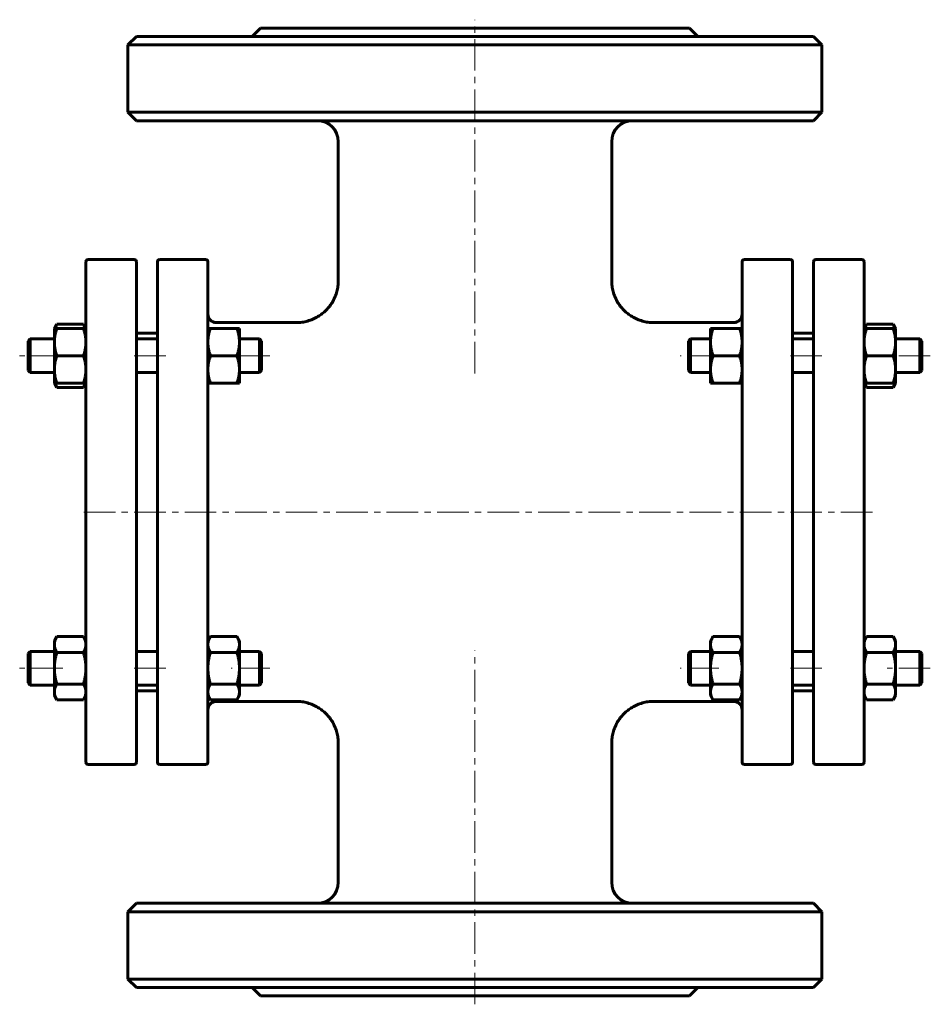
# Model space of a CAD drawing. Header units: millimetres. Extents: x 247 to 464, y 113 to 347.
import ezdxf

# ---------------------------------------------------------------- set-up
doc = ezdxf.new("R2010")
doc.units = ezdxf.units.MM
doc.linetypes.add('K5LT_AXLED', pattern=[12, 7.5, -1.5, 1.5, -1.5])
doc.linetypes.add('K5LT_BASIC', pattern=[0])
doc.layers.add('Системный слой (1)', color=7, linetype='Continuous', true_color=0x6c6c6c)

# ---------------------------------------------------------------- blocks, each defined once
blk = doc.blocks.new('U0')
at = {"layer": 'Системный слой (1)', "linetype": 'K5LT_BASIC', "lineweight": 60}
for p, q in [((255.65, 260.66), (255.76, 260.34)), ((255.76, 260.34), (255.91, 260.01)), ((255.91, 260.01), (256.1, 259.66))]:
    blk.add_line(p, q, dxfattribs=at)
blk = doc.blocks.new('U1')
at = {"layer": 'Системный слой (1)', "linetype": 'K5LT_BASIC', "lineweight": 60}
for p, q in [((255.76, 273.98), (255.65, 273.66)), ((255.91, 274.32), (255.76, 273.98)), ((256.1, 274.67), (255.91, 274.32))]:
    blk.add_line(p, q, dxfattribs=at)
blk = doc.blocks.new('U2')
at = {"layer": 'Системный слой (1)', "linetype": 'K5LT_BASIC', "lineweight": 60}
for p, q in [((262.43, 259.66), (262.62, 260.01)), ((262.62, 260.01), (262.77, 260.34)), ((262.77, 260.34), (262.88, 260.66))]:
    blk.add_line(p, q, dxfattribs=at)
blk = doc.blocks.new('U3')
at = {"layer": 'Системный слой (1)', "linetype": 'K5LT_BASIC', "lineweight": 60}
for p, q in [((262.62, 274.32), (262.43, 274.67)), ((262.77, 273.98), (262.62, 274.32)), ((262.88, 273.66), (262.77, 273.98))]:
    blk.add_line(p, q, dxfattribs=at)
blk = doc.blocks.new('U4')
at = {"layer": 'Системный слой (1)', "linetype": 'K5LT_BASIC', "lineweight": 60}
for p, q in [((294.01, 185.04), (313.01, 185.04)), ((398.02, 185.04), (417.01, 185.04))]:
    blk.add_line(p, q, dxfattribs=at)
blk = doc.blocks.new('U5')
at = {"layer": 'Системный слой (1)', "linetype": 'K5LT_BASIC', "lineweight": 60}
for p, q in [((294.01, 275.04), (313.02, 275.04)), ((398.01, 275.04), (417.01, 275.04))]:
    blk.add_line(p, q, dxfattribs=at)
blk = doc.blocks.new('U6')
at = {"layer": 'Системный слой (1)', "linetype": 'K5LT_BASIC', "lineweight": 60}
for p, q in [((454.93, 259.66), (455.12, 260.01)), ((455.12, 260.01), (455.27, 260.34)), ((455.27, 260.34), (455.38, 260.66))]:
    blk.add_line(p, q, dxfattribs=at)
blk = doc.blocks.new('U7')
at = {"layer": 'Системный слой (1)', "linetype": 'K5LT_BASIC', "lineweight": 60}
for p, q in [((448.26, 273.98), (448.15, 273.66)), ((448.41, 274.32), (448.26, 273.98)), ((448.6, 274.67), (448.41, 274.32))]:
    blk.add_line(p, q, dxfattribs=at)
blk = doc.blocks.new('U8')
at = {"layer": 'Системный слой (1)', "linetype": 'K5LT_BASIC', "lineweight": 60}
for p, q in [((455.12, 274.32), (454.93, 274.67)), ((455.27, 273.98), (455.12, 274.32)), ((455.38, 273.66), (455.27, 273.98))]:
    blk.add_line(p, q, dxfattribs=at)
blk = doc.blocks.new('U9')
at = {"layer": 'Системный слой (1)', "linetype": 'K5LT_BASIC', "lineweight": 60}
for p, q in [((448.15, 260.66), (448.26, 260.34)), ((448.26, 260.34), (448.41, 260.01)), ((448.41, 260.01), (448.6, 259.66))]:
    blk.add_line(p, q, dxfattribs=at)

msp = doc.modelspace()

# ---------------------------------------------------------------- linework, layer by layer
at = {"layer": 'Системный слой (1)', "linetype": 'K5LT_AXLED', "lineweight": 18}
for p, q in [((355.51, 262.95), (355.51, 347.04)), ((257.51, 267.16), (247.26, 267.16)), ((282.01, 267.16), (273.01, 267.16)), ((306.76, 267.16), (297.51, 267.16)), ((413.51, 267.16), (404.26, 267.16)), ((438.01, 267.16), (429.01, 267.16)), ((463.76, 267.16), (453.51, 267.16)), ((450.01, 230.04), (261.01, 230.04)), ((355.51, 113.04), (355.51, 197.13)), ((257.51, 192.92), (247.26, 192.92)), ((282.01, 192.92), (273.01, 192.92)), ((306.76, 192.92), (297.51, 192.92)), ((413.51, 192.92), (404.26, 192.92)), ((438.01, 192.92), (429.01, 192.92)), ((463.76, 192.92), (453.51, 192.92))]:
    msp.add_line(p, q, dxfattribs=at)
at = {"layer": 'Системный слой (1)', "linetype": 'K5LT_BASIC', "lineweight": 60}
for p, q in [((304.51, 345.04), (302.51, 343.04)), ((304.51, 345.04), (406.51, 345.04)), ((406.51, 345.04), (408.51, 343.04)), ((275.01, 343.04), (273.01, 341.04)), ((436.01, 343.04), (275.01, 343.04)), ((436.01, 343.04), (438.01, 341.04)), ((273.01, 341.04), (438.01, 341.04)), ((273.01, 325.04), (273.01, 341.04)), ((438.01, 325.04), (438.01, 341.04)), ((275.01, 323.04), (273.01, 325.04)), ((438.01, 325.04), (273.01, 325.04)), ((275.01, 323.04), (436.01, 323.04)), ((436.01, 323.04), (438.01, 325.04)), ((323.01, 285.04), (323.01, 318.04)), ((388.01, 285.04), (388.01, 318.04)), ((263.01, 170.54), (263.01, 289.54)), ((263.51, 290.04), (274.51, 290.04)), ((275.01, 289.54), (275.01, 170.54)), ((280.01, 170.54), (280.01, 289.54)), ((291.51, 290.04), (280.51, 290.04)), ((292.01, 289.54), (292.01, 170.54)), ((419.01, 289.54), (419.01, 170.54)), ((430.51, 290.04), (419.51, 290.04)), ((431.01, 170.54), (431.01, 289.54)), ((436.01, 289.54), (436.01, 170.54)), ((436.51, 290.04), (447.51, 290.04)), ((448.01, 170.54), (448.01, 289.54)), ((255.51, 273.66), (256.1, 274.67)), ((256.1, 274.67), (262.43, 274.67)), ((263.01, 273.66), (262.43, 274.67)), ((313.02, 275.04), (313.02, 275.04)), ((398.01, 275.04), (398.01, 275.04)), ((448.01, 273.66), (448.6, 274.67)), ((448.6, 274.67), (454.93, 274.67)), ((455.51, 273.66), (454.93, 274.67)), ((255.51, 273.66), (256.1, 273.66)), ((255.51, 270.41), (255.51, 273.66)), ((256.1, 273.66), (262.43, 273.66)), ((262.43, 273.66), (263.01, 273.66)), ((275.01, 272.54), (280.01, 272.54)), ((292.01, 273.66), (292.6, 273.66)), ((292.6, 273.66), (298.93, 273.66)), ((298.93, 273.66), (299.51, 273.66)), ((299.51, 273.66), (299.51, 270.41)), ((411.51, 273.66), (412.1, 273.66)), ((411.51, 270.41), (411.51, 273.66)), ((412.1, 273.66), (418.43, 273.66)), ((418.43, 273.66), (419.01, 273.66)), ((431.01, 272.54), (436.01, 272.54)), ((448.01, 273.66), (448.6, 273.66)), ((448.6, 273.66), (454.93, 273.66)), ((454.93, 273.66), (455.51, 273.66)), ((455.51, 273.66), (455.51, 270.41)), ((249.26, 270.66), (249.76, 271.16)), ((249.26, 263.66), (249.26, 270.66)), ((249.76, 271.16), (249.76, 263.16)), ((249.76, 271.16), (255.51, 271.16)), ((255.51, 263.91), (255.51, 270.41)), ((275.01, 271.16), (280.01, 271.16)), ((299.51, 271.16), (304.26, 271.16)), ((299.51, 270.41), (299.51, 263.91)), ((304.76, 270.66), (304.26, 271.16)), ((304.26, 263.16), (304.26, 271.16)), ((304.76, 270.66), (304.76, 263.66)), ((406.26, 270.66), (406.76, 271.16)), ((406.26, 270.66), (406.26, 263.66)), ((406.76, 263.16), (406.76, 271.16)), ((406.76, 271.16), (411.51, 271.16)), ((411.51, 263.91), (411.51, 270.41)), ((431.01, 271.16), (436.01, 271.16)), ((455.51, 271.16), (461.26, 271.16)), ((455.51, 270.41), (455.51, 263.91)), ((461.26, 271.16), (461.26, 263.16)), ((461.76, 270.66), (461.26, 271.16)), ((461.76, 263.66), (461.76, 270.66)), ((256.1, 267.16), (262.43, 267.16)), ((292.6, 267.16), (298.93, 267.16)), ((412.1, 267.16), (418.43, 267.16)), ((448.6, 267.16), (454.93, 267.16)), ((249.26, 263.66), (249.76, 263.16)), ((249.76, 263.16), (255.51, 263.16)), ((255.51, 260.66), (255.51, 263.91)), ((275.01, 263.16), (280.01, 263.16)), ((299.51, 263.91), (299.51, 260.66)), ((299.51, 263.16), (304.26, 263.16)), ((304.76, 263.66), (304.26, 263.16)), ((406.26, 263.66), (406.76, 263.16)), ((406.76, 263.16), (411.51, 263.16)), ((411.51, 260.66), (411.51, 263.91)), ((431.01, 263.16), (436.01, 263.16)), ((455.51, 263.91), (455.51, 260.66)), ((455.51, 263.16), (461.26, 263.16)), ((461.76, 263.66), (461.26, 263.16)), ((256.1, 260.66), (255.51, 260.66)), ((255.51, 260.66), (256.1, 259.66)), ((256.1, 260.66), (262.43, 260.66)), ((263.01, 260.66), (262.43, 260.66)), ((263.01, 260.66), (262.43, 259.66)), ((292.6, 260.66), (292.01, 260.66)), ((292.6, 260.66), (298.93, 260.66)), ((299.51, 260.66), (298.93, 260.66)), ((412.1, 260.66), (411.51, 260.66)), ((412.1, 260.66), (418.43, 260.66)), ((419.01, 260.66), (418.43, 260.66)), ((448.6, 260.66), (448.01, 260.66)), ((448.01, 260.66), (448.6, 259.66)), ((448.6, 260.66), (454.93, 260.66)), ((455.51, 260.66), (454.93, 260.66)), ((455.51, 260.66), (454.93, 259.66)), ((256.1, 259.66), (262.43, 259.66)), ((448.6, 259.66), (454.93, 259.66)), ((255.51, 199.42), (256.1, 200.42)), ((255.51, 198.55), (255.51, 199.42)), ((256.1, 200.42), (262.43, 200.42)), ((263.01, 199.42), (262.43, 200.42)), ((292.01, 199.42), (292.6, 200.42)), ((292.6, 200.42), (298.93, 200.42)), ((299.51, 199.42), (298.93, 200.42)), ((299.51, 199.42), (299.51, 198.55)), ((411.51, 199.42), (412.1, 200.42)), ((411.51, 198.55), (411.51, 199.42)), ((412.1, 200.42), (418.43, 200.42)), ((419.01, 199.42), (418.43, 200.42)), ((448.01, 199.42), (448.6, 200.42)), ((448.6, 200.42), (454.93, 200.42)), ((455.51, 199.42), (454.93, 200.42)), ((455.51, 199.42), (455.51, 198.55)), ((249.26, 196.42), (249.76, 196.92)), ((249.76, 196.92), (249.76, 188.92)), ((249.76, 196.92), (255.51, 196.92)), ((255.51, 192.92), (255.51, 198.55)), ((256.1, 196.67), (262.43, 196.67)), ((275.01, 196.92), (280.01, 196.92)), ((292.6, 196.67), (298.93, 196.67)), ((299.51, 198.55), (299.51, 192.92)), ((299.51, 196.92), (304.26, 196.92)), ((304.26, 188.92), (304.26, 196.92)), ((304.76, 196.42), (304.26, 196.92)), ((406.26, 196.42), (406.76, 196.92)), ((406.76, 196.92), (411.51, 196.92)), ((406.76, 188.92), (406.76, 196.92)), ((411.51, 192.92), (411.51, 198.55)), ((412.1, 196.67), (418.43, 196.67)), ((431.01, 196.92), (436.01, 196.92)), ((448.6, 196.67), (454.93, 196.67)), ((455.51, 198.55), (455.51, 192.92)), ((455.51, 196.92), (461.26, 196.92)), ((461.76, 196.42), (461.26, 196.92)), ((461.26, 196.92), (461.26, 188.92)), ((249.26, 189.42), (249.26, 196.42)), ((304.76, 196.42), (304.76, 189.42)), ((406.26, 196.42), (406.26, 189.42)), ((461.76, 189.42), (461.76, 196.42)), ((255.51, 187.29), (255.51, 192.92)), ((299.51, 192.92), (299.51, 187.29)), ((411.51, 187.29), (411.51, 192.92)), ((455.51, 192.92), (455.51, 187.29)), ((249.26, 189.42), (249.76, 188.92)), ((249.76, 188.92), (255.51, 188.92)), ((255.51, 186.42), (255.51, 187.29)), ((256.1, 189.16), (262.43, 189.16)), ((275.01, 188.92), (280.01, 188.92)), ((275.01, 187.54), (280.01, 187.54)), ((292.6, 189.16), (298.93, 189.16)), ((299.51, 188.92), (304.26, 188.92)), ((299.51, 187.29), (299.51, 186.42)), ((304.76, 189.42), (304.26, 188.92)), ((406.26, 189.42), (406.76, 188.92)), ((406.76, 188.92), (411.51, 188.92)), ((411.51, 186.42), (411.51, 187.29)), ((412.1, 189.16), (418.43, 189.16)), ((431.01, 188.92), (436.01, 188.92)), ((431.01, 187.54), (436.01, 187.54)), ((448.6, 189.16), (454.93, 189.16)), ((455.51, 188.92), (461.26, 188.92)), ((455.51, 187.29), (455.51, 186.42)), ((461.76, 189.42), (461.26, 188.92)), ((255.51, 186.42), (256.1, 185.41)), ((256.1, 185.41), (262.43, 185.41)), ((263.01, 186.42), (262.43, 185.41)), ((292.01, 186.42), (292.6, 185.41)), ((292.6, 185.41), (298.93, 185.41)), ((299.51, 186.42), (298.93, 185.41)), ((411.51, 186.42), (412.1, 185.41)), ((412.1, 185.41), (418.43, 185.41)), ((419.01, 186.42), (418.43, 185.41)), ((448.01, 186.42), (448.6, 185.41)), ((448.6, 185.41), (454.93, 185.41)), ((455.51, 186.42), (454.93, 185.41)), ((323.01, 142.04), (323.01, 175.04)), ((388.01, 142.04), (388.01, 175.04)), ((263.51, 170.04), (274.51, 170.04)), ((291.51, 170.04), (280.51, 170.04)), ((430.51, 170.04), (419.51, 170.04)), ((436.51, 170.04), (447.51, 170.04)), ((275.01, 137.04), (273.01, 135.04)), ((436.01, 137.04), (275.01, 137.04)), ((436.01, 137.04), (438.01, 135.04)), ((273.01, 119.04), (273.01, 135.04)), ((273.01, 135.04), (438.01, 135.04)), ((438.01, 119.04), (438.01, 135.04)), ((438.01, 119.04), (273.01, 119.04)), ((275.01, 117.04), (273.01, 119.04)), ((275.01, 117.04), (436.01, 117.04)), ((304.51, 115.04), (302.51, 117.04)), ((406.51, 115.04), (408.51, 117.04)), ((436.01, 117.04), (438.01, 119.04)), ((304.51, 115.04), (406.51, 115.04))]:
    msp.add_line(p, q, dxfattribs=at)
for centre, radius, start, end in [((318.01, 318.04), 5, 0, 90), ((393.01, 318.04), 5, 90, 180), ((263.51, 289.54), 0.5, 90, 180), ((274.51, 289.54), 0.5, 0, 90), ((280.51, 289.54), 0.5, 90, 180), ((291.51, 289.54), 0.5, 0, 90), ((419.51, 289.54), 0.5, 90, 180), ((430.51, 289.54), 0.5, 0, 90), ((436.51, 289.54), 0.5, 90, 180), ((447.51, 289.54), 0.5, 0, 90), ((294.01, 277.04), 2, 180, 270), ((417.01, 277.04), 2, 270, 0), ((294.01, 183.04), 2, 90, 180), ((417.01, 183.04), 2, 0, 90), ((263.51, 170.54), 0.5, 180, 270), ((274.51, 170.54), 0.5, 270, 0), ((280.51, 170.54), 0.5, 180, 270), ((291.51, 170.54), 0.5, 270, 0), ((419.51, 170.54), 0.5, 180, 270), ((430.51, 170.54), 0.5, 270, 0), ((436.51, 170.54), 0.5, 180, 270), ((447.51, 170.54), 0.5, 270, 0), ((318.01, 142.04), 5, 270, 0), ((393.01, 142.04), 5, 180, 270)]:
    msp.add_arc(centre, radius, start, end, dxfattribs=at)
for points, knots in [([(323.01, 285.04), (323.01, 285.04), (323.01, 285.03), (323.01, 285.03), (323.01, 285.02), (323.01, 285.01), (323.01, 285.01), (323.01, 284.98), (323.01, 284.97), (323.01, 284.93), (323.01, 284.9), (323.01, 284.82), (323.01, 284.76), (323.01, 284.6), (323, 284.49), (322.98, 284.16), (322.96, 283.95), (322.87, 283.3), (322.79, 282.88), (322.56, 282.04), (322.42, 281.63), (322.09, 280.82), (321.9, 280.44), (321.47, 279.69), (321.23, 279.33), (320.7, 278.63), (320.41, 278.3), (319.82, 277.7), (319.51, 277.43), (318.87, 276.93), (318.53, 276.69), (317.79, 276.25), (317.4, 276.05), (316.58, 275.69), (316.15, 275.54), (315.29, 275.3), (314.85, 275.2), (313.94, 275.07), (313.48, 275.04), (313.02, 275.04)], [0, 0, 0, 0, 0.009815, 0.009815, 0.02552, 0.02552, 0.054967, 0.054967, 0.111896, 0.111896, 0.223793, 0.223793, 0.445622, 0.445622, 0.885356, 0.885356, 1.75697, 1.75697, 3.484493, 3.484493, 5.238181, 5.238181, 6.970192, 6.970192, 8.708392, 8.708392, 10.465388, 10.465388, 12.09159, 12.09159, 13.756842, 13.756842, 15.532665, 15.532665, 17.337419, 17.337419, 19.138398, 19.138398, 20.999509, 20.999509, 20.999509, 20.999509]), ([(388.01, 285.04), (388.01, 285.04), (388.01, 285.03), (388.01, 285.03), (388.01, 285.02), (388.01, 285.01), (388.01, 285.01), (388.01, 284.98), (388.01, 284.97), (388.01, 284.93), (388.02, 284.9), (388.02, 284.82), (388.02, 284.76), (388.02, 284.6), (388.03, 284.49), (388.05, 284.16), (388.07, 283.95), (388.16, 283.3), (388.24, 282.88), (388.47, 282.04), (388.61, 281.63), (388.94, 280.82), (389.13, 280.44), (389.56, 279.69), (389.8, 279.33), (390.33, 278.63), (390.62, 278.3), (391.21, 277.7), (391.52, 277.43), (392.16, 276.93), (392.5, 276.69), (393.24, 276.25), (393.63, 276.05), (394.45, 275.69), (394.88, 275.54), (395.74, 275.3), (396.18, 275.2), (397.09, 275.07), (397.55, 275.04), (398.01, 275.04)], [0, 0, 0, 0, 0.009815, 0.009815, 0.02552, 0.02552, 0.054967, 0.054967, 0.111896, 0.111896, 0.223793, 0.223793, 0.445622, 0.445622, 0.885356, 0.885356, 1.75697, 1.75697, 3.484493, 3.484493, 5.238181, 5.238181, 6.970192, 6.970192, 8.708392, 8.708392, 10.465388, 10.465388, 12.09159, 12.09159, 13.756842, 13.756842, 15.532665, 15.532665, 17.337419, 17.337419, 19.138398, 19.138398, 20.999509, 20.999509, 20.999509, 20.999509]), ([(323.01, 175.04), (323.01, 175.04), (323.01, 175.05), (323.01, 175.05), (323.01, 175.06), (323.01, 175.07), (323.01, 175.07), (323.01, 175.1), (323.01, 175.11), (323.01, 175.15), (323.01, 175.18), (323.01, 175.26), (323.01, 175.32), (323, 175.48), (323, 175.59), (322.98, 175.92), (322.96, 176.14), (322.87, 176.78), (322.79, 177.2), (322.56, 178.04), (322.42, 178.46), (322.09, 179.26), (321.9, 179.65), (321.47, 180.4), (321.23, 180.76), (320.7, 181.45), (320.41, 181.78), (319.82, 182.38), (319.51, 182.65), (318.87, 183.16), (318.53, 183.39), (317.79, 183.83), (317.4, 184.03), (316.58, 184.39), (316.16, 184.54), (315.29, 184.78), (314.85, 184.88), (313.95, 185.01), (313.48, 185.04), (313.01, 185.04)], [0, 0, 0, 0, 0.009833, 0.009833, 0.025565, 0.025565, 0.055064, 0.055064, 0.112095, 0.112095, 0.22419, 0.22419, 0.446412, 0.446412, 0.886925, 0.886925, 1.760084, 1.760084, 3.49067, 3.49067, 5.243233, 5.243233, 6.973934, 6.973934, 8.711166, 8.711166, 10.467447, 10.467447, 12.091079, 12.091079, 13.753418, 13.753418, 15.52614, 15.52614, 17.328552, 17.328552, 19.127895, 19.127895, 20.999508, 20.999508, 20.999508, 20.999508]), ([(388.02, 175.04), (388.02, 175.04), (388.02, 175.05), (388.02, 175.05), (388.02, 175.06), (388.02, 175.07), (388.02, 175.07), (388.02, 175.1), (388.02, 175.11), (388.02, 175.15), (388.02, 175.18), (388.02, 175.26), (388.02, 175.32), (388.02, 175.48), (388.03, 175.59), (388.05, 175.92), (388.07, 176.14), (388.16, 176.78), (388.24, 177.2), (388.47, 178.04), (388.61, 178.46), (388.94, 179.26), (389.13, 179.65), (389.56, 180.4), (389.8, 180.76), (390.33, 181.45), (390.62, 181.78), (391.21, 182.38), (391.52, 182.65), (392.16, 183.16), (392.5, 183.39), (393.24, 183.83), (393.63, 184.03), (394.45, 184.39), (394.87, 184.54), (395.74, 184.78), (396.18, 184.88), (397.08, 185.01), (397.55, 185.04), (398.02, 185.04)], [0, 0, 0, 0, 0.009833, 0.009833, 0.025565, 0.025565, 0.055064, 0.055064, 0.112095, 0.112095, 0.22419, 0.22419, 0.446412, 0.446412, 0.886925, 0.886925, 1.760084, 1.760084, 3.49067, 3.49067, 5.243233, 5.243233, 6.973934, 6.973934, 8.711166, 8.711166, 10.467447, 10.467447, 12.091079, 12.091079, 13.753418, 13.753418, 15.52614, 15.52614, 17.328552, 17.328552, 19.127895, 19.127895, 20.999508, 20.999508, 20.999508, 20.999508])]:
    msp.add_open_spline(points, degree=3, knots=knots, dxfattribs=at)
for points in [[(256.1, 273.66), (255.51, 271.92), (255.51, 270.41)], [(263.01, 270.41), (263.01, 271.92), (262.43, 273.66)], [(292.6, 273.66), (292.01, 271.92), (292.01, 270.41)], [(299.51, 270.41), (299.51, 271.92), (298.93, 273.66)], [(412.1, 273.66), (411.51, 271.92), (411.51, 270.41)], [(419.01, 270.41), (419.01, 271.92), (418.43, 273.66)], [(448.6, 273.66), (448.01, 271.92), (448.01, 270.41)], [(455.51, 270.41), (455.51, 271.92), (454.93, 273.66)], [(255.51, 270.41), (255.51, 268.9), (256.1, 267.16)], [(262.43, 267.16), (263.01, 268.9), (263.01, 270.41)], [(292.01, 270.41), (292.01, 268.9), (292.6, 267.16)], [(298.93, 267.16), (299.51, 268.9), (299.51, 270.41)], [(411.51, 270.41), (411.51, 268.9), (412.1, 267.16)], [(418.43, 267.16), (419.01, 268.9), (419.01, 270.41)], [(448.01, 270.41), (448.01, 268.9), (448.6, 267.16)], [(454.93, 267.16), (455.51, 268.9), (455.51, 270.41)], [(256.1, 267.16), (255.51, 265.42), (255.51, 263.91)], [(263.01, 263.91), (263.01, 265.42), (262.43, 267.16)], [(292.6, 267.16), (292.01, 265.42), (292.01, 263.91)], [(299.51, 263.91), (299.51, 265.42), (298.93, 267.16)], [(412.1, 267.16), (411.51, 265.42), (411.51, 263.91)], [(419.01, 263.91), (419.01, 265.42), (418.43, 267.16)], [(448.6, 267.16), (448.01, 265.42), (448.01, 263.91)], [(455.51, 263.91), (455.51, 265.42), (454.93, 267.16)], [(255.51, 263.91), (255.51, 262.4), (256.1, 260.66)], [(262.43, 260.66), (263.01, 262.4), (263.01, 263.91)], [(292.01, 263.91), (292.01, 262.4), (292.6, 260.66)], [(298.93, 260.66), (299.51, 262.4), (299.51, 263.91)], [(411.51, 263.91), (411.51, 262.4), (412.1, 260.66)], [(418.43, 260.66), (419.01, 262.4), (419.01, 263.91)], [(448.01, 263.91), (448.01, 262.4), (448.6, 260.66)], [(454.93, 260.66), (455.51, 262.4), (455.51, 263.91)], [(256.1, 200.42), (255.51, 199.42), (255.51, 198.55)], [(263.01, 198.55), (263.01, 199.42), (262.43, 200.42)], [(292.6, 200.42), (292.01, 199.42), (292.01, 198.55)], [(299.51, 198.55), (299.51, 199.42), (298.93, 200.42)], [(412.1, 200.42), (411.51, 199.42), (411.51, 198.55)], [(419.01, 198.55), (419.01, 199.42), (418.43, 200.42)], [(448.6, 200.42), (448.01, 199.42), (448.01, 198.55)], [(455.51, 198.55), (455.51, 199.42), (454.93, 200.42)], [(255.51, 198.55), (255.51, 197.68), (256.1, 196.67)], [(256.1, 196.67), (255.51, 194.66), (255.51, 192.92)], [(262.43, 196.67), (263.01, 197.68), (263.01, 198.55)], [(263.01, 192.92), (263.01, 194.66), (262.43, 196.67)], [(292.01, 198.55), (292.01, 197.68), (292.6, 196.67)], [(292.6, 196.67), (292.01, 194.66), (292.01, 192.92)], [(298.93, 196.67), (299.51, 197.68), (299.51, 198.55)], [(299.51, 192.92), (299.51, 194.66), (298.93, 196.67)], [(411.51, 198.55), (411.51, 197.68), (412.1, 196.67)], [(412.1, 196.67), (411.51, 194.66), (411.51, 192.92)], [(418.43, 196.67), (419.01, 197.68), (419.01, 198.55)], [(419.01, 192.92), (419.01, 194.66), (418.43, 196.67)], [(448.01, 198.55), (448.01, 197.68), (448.6, 196.67)], [(448.6, 196.67), (448.01, 194.66), (448.01, 192.92)], [(454.93, 196.67), (455.51, 197.68), (455.51, 198.55)], [(455.51, 192.92), (455.51, 194.66), (454.93, 196.67)], [(255.51, 192.92), (255.51, 191.18), (256.1, 189.16)], [(262.43, 189.16), (263.01, 191.18), (263.01, 192.92)], [(292.01, 192.92), (292.01, 191.18), (292.6, 189.16)], [(298.93, 189.16), (299.51, 191.18), (299.51, 192.92)], [(411.51, 192.92), (411.51, 191.18), (412.1, 189.16)], [(418.43, 189.16), (419.01, 191.18), (419.01, 192.92)], [(448.01, 192.92), (448.01, 191.18), (448.6, 189.16)], [(454.93, 189.16), (455.51, 191.18), (455.51, 192.92)], [(256.1, 189.16), (255.51, 188.16), (255.51, 187.29)], [(255.51, 187.29), (255.51, 186.42), (256.1, 185.41)], [(263.01, 187.29), (263.01, 188.16), (262.43, 189.16)], [(262.43, 185.41), (263.01, 186.42), (263.01, 187.29)], [(292.6, 189.16), (292.01, 188.16), (292.01, 187.29)], [(292.01, 187.29), (292.01, 186.42), (292.6, 185.41)], [(299.51, 187.29), (299.51, 188.16), (298.93, 189.16)], [(298.93, 185.41), (299.51, 186.42), (299.51, 187.29)], [(412.1, 189.16), (411.51, 188.16), (411.51, 187.29)], [(411.51, 187.29), (411.51, 186.42), (412.1, 185.41)], [(419.01, 187.29), (419.01, 188.16), (418.43, 189.16)], [(418.43, 185.41), (419.01, 186.42), (419.01, 187.29)], [(448.6, 189.16), (448.01, 188.16), (448.01, 187.29)], [(448.01, 187.29), (448.01, 186.42), (448.6, 185.41)], [(455.51, 187.29), (455.51, 188.16), (454.93, 189.16)], [(454.93, 185.41), (455.51, 186.42), (455.51, 187.29)]]:
    msp.add_rational_spline(points, [1, 1.0379548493, 1], degree=2, dxfattribs=at)

# ---------------------------------------------------------------- block references
at = {"layer": 'Системный слой (1)'}
for name in ['U1', 'U3', 'U5', 'U7', 'U8', 'U0', 'U2', 'U9', 'U6', 'U4']:
    msp.add_blockref(name, (0, 0), dxfattribs=at)

doc.saveas('drawing.dxf')
